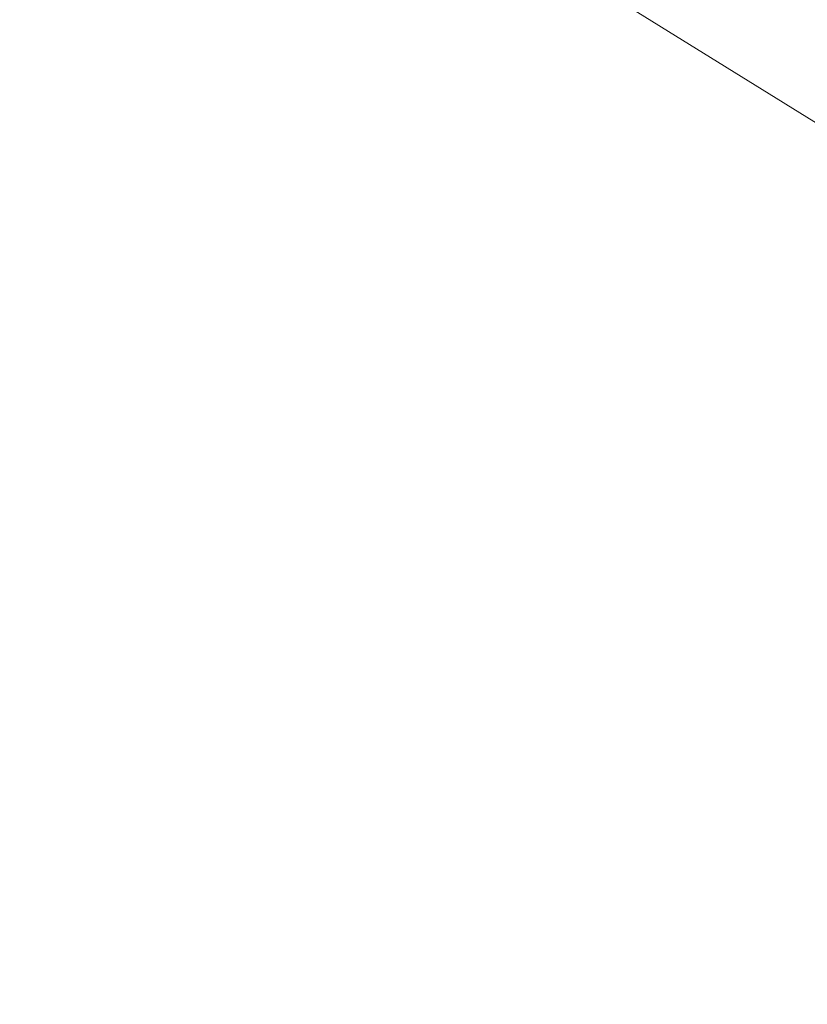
# Model space of a CAD drawing. Header units: millimetres. Extents: x 8 to 436, y 12 to 574.
# Tile 188 of 256: x 375.451 to 375.606, y 192.302 to 192.497. Entities that reach past the tile are written whole.
import ezdxf

# ---------------------------------------------------------------- set-up
doc = ezdxf.new("R2010")
doc.units = ezdxf.units.MM

msp = doc.modelspace()

# ---------------------------------------------------------------- linework, layer by layer
at = {"color": 252, "linetype": 'Continuous', "lineweight": 0, "flags": 128}
msp.add_lwpolyline([(375.33542, 192.62006), (375.37797, 192.60217), (375.42183, 192.58179), (375.46688, 192.55899), (375.51297, 192.53385), (375.55998, 192.50642), (375.60776, 192.47679), (375.65618, 192.44505), (375.70509, 192.41129), (375.75435, 192.37562), (375.80382, 192.33813), (375.85334, 192.29893), (375.90279, 192.25814), (375.952, 192.21589), (376.00084, 192.17228), (376.04916, 192.12746), (376.09683, 192.08155), (376.14369, 192.03469)], dxfattribs=at)
at = {"color": 7, "linetype": 'Continuous', "lineweight": 30}
msp.add_open_spline([(374.88295, 192.4939), (374.87779, 192.48102), (374.86738, 192.45508), (374.85521, 192.41505), (374.84552, 192.37423), (374.83857, 192.33276), (374.83425, 192.29071), (374.83255, 192.24807), (374.83347, 192.20477), (374.83703, 192.16066), (374.8433, 192.11555), (374.85243, 192.06915), (374.8646, 192.02122), (374.88002, 191.9716), (374.89883, 191.92038), (374.92096, 191.86803), (374.94607, 191.81534), (374.97364, 191.76312), (375.0032, 191.71188), (375.03442, 191.66178), (375.0671, 191.6128), (375.10113, 191.56485), (375.13644, 191.51787), (375.17294, 191.4718), (375.21059, 191.4266), (375.24933, 191.38227), (375.28911, 191.33883), (375.32987, 191.29629), (375.37156, 191.25469), (375.41412, 191.2141), (375.4575, 191.17457), (375.50166, 191.13615), (375.54658, 191.09891), (375.59226, 191.06289), (375.63871, 191.02815), (375.68598, 190.99474), (375.73417, 190.96272), (375.7834, 190.93216), (375.83386, 190.90315), (375.88575, 190.87582), (375.93928, 190.85041), (375.99449, 190.82729), (376.04859, 190.8079), (376.10045, 190.79245), (376.14893, 190.78084), (376.19589, 190.77235), (376.2415, 190.7668), (376.28597, 190.76405), (376.32949, 190.76401), (376.37218, 190.76662), (376.41409, 190.77186), (376.45519, 190.77973), (376.49694, 190.7906), (376.53903, 190.80482), (376.5811, 190.82257), (376.62117, 190.84345), (376.65034, 190.86069), (376.66547, 190.87181), (376.66856, 190.87408)], degree=3, knots=[0, 0, 0, 0, 0.0143815, 0.0289696, 0.0436545, 0.0584899, 0.073537, 0.0888706, 0.1045824, 0.1207825, 0.1376001, 0.1551766, 0.1736471, 0.1930969, 0.2134889, 0.2345932, 0.2559933, 0.2771973, 0.2980088, 0.3183784, 0.338335, 0.3579362, 0.3772442, 0.396317, 0.4152064, 0.433958, 0.4526124, 0.4712067, 0.4897756, 0.5083515, 0.5269582, 0.5456304, 0.564405, 0.5833226, 0.602429, 0.6217767, 0.6414268, 0.6614498, 0.6819246, 0.7029309, 0.7245269, 0.7466967, 0.7692591, 0.788818, 0.8074441, 0.825158, 0.8420754, 0.8583342, 0.8740639, 0.8893742, 0.9043543, 0.9190751, 0.933592, 0.9495664, 0.9653027, 0.9807937, 0.9960723, 1, 1, 1, 1], dxfattribs=at)

doc.saveas('drawing.dxf')
